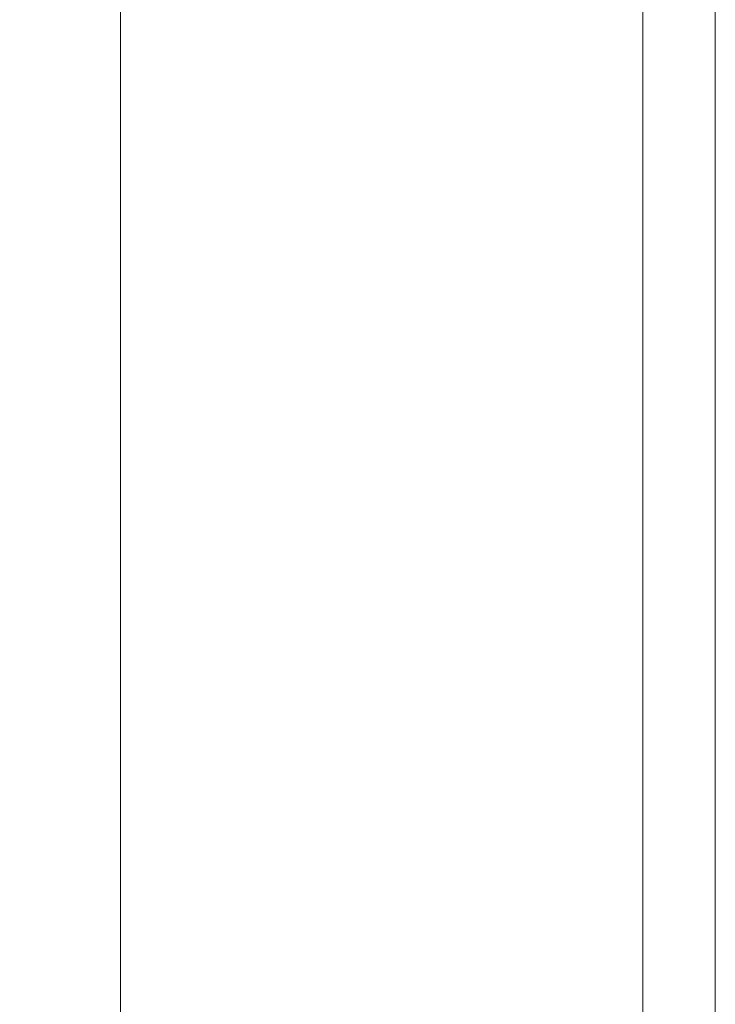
# Paper-space layout 'A-15 INWENTARYZACJA - PRZEKRÓJ' of a CAD drawing. Header units: millimetres. Extents: x 0 to 594, y 0 to 550.
# Tile 49 of 62: x 547 to 594, y 249 to 315. Entities that reach past the tile are written whole.
import ezdxf
from ezdxf.xclip import XClip

# ---------------------------------------------------------------- set-up
doc = ezdxf.new("R2010")
doc.units = ezdxf.units.MM
doc.header["$MEASUREMENT"] = 0
doc.header["$XCLIPFRAME"] = 0
doc.layers.add('A_Arkusz_Nr_pióra__1', color=7, linetype='Continuous', lineweight=20)
doc.layers.add('A_podrys', color=7, linetype='Continuous')
doc.layers.add('A_widok_Nr_pióra__9', color=7, linetype='Continuous', lineweight=13, true_color=0xadadad)

# ---------------------------------------------------------------- blocks, each defined once
blk = doc.blocks.new('Rysunek_2_2', base_point=(-1563.001, -181.131))
at = {"layer": 'A_widok_Nr_pióra__9', "color": 253, "linetype": 'Continuous', "lineweight": 13, "true_color": 0xadadad}
blk.add_line((553.864, 520.254), (553.864, 213.254), dxfattribs=at)

psp = doc.layouts.new('A-15 INWENTARYZACJA - PRZEKRÓJ')

# ---------------------------------------------------------------- linework, layer by layer
at = {"layer": 'A_Arkusz_Nr_pióra__1', "color": 7, "linetype": 'Continuous', "lineweight": 20}
psp.add_line((589.1, 545.1), (589.1, 4.9), dxfattribs=at)
at = {"layer": 'A_Arkusz_Nr_pióra__1', "color": 7, "linetype": 'Continuous', "lineweight": 20, "flags": 128}
psp.add_lwpolyline([(0, 550), (594, 550), (594, 0), (0, 0)], close=True, dxfattribs=at)

# ---------------------------------------------------------------- block references
at = {"layer": 'A_podrys', "color": 37, "linetype": 'Continuous', "lineweight": 5, "true_color": 0x656532}
ref = psp.add_blockref('Rysunek_2_2', (-1563.001, -181.131), dxfattribs=at)
XClip(ref).set_block_clipping_path([(33.4137328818, 99.0731171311), (589.1, 545.1)])

doc.saveas('drawing.dxf')
